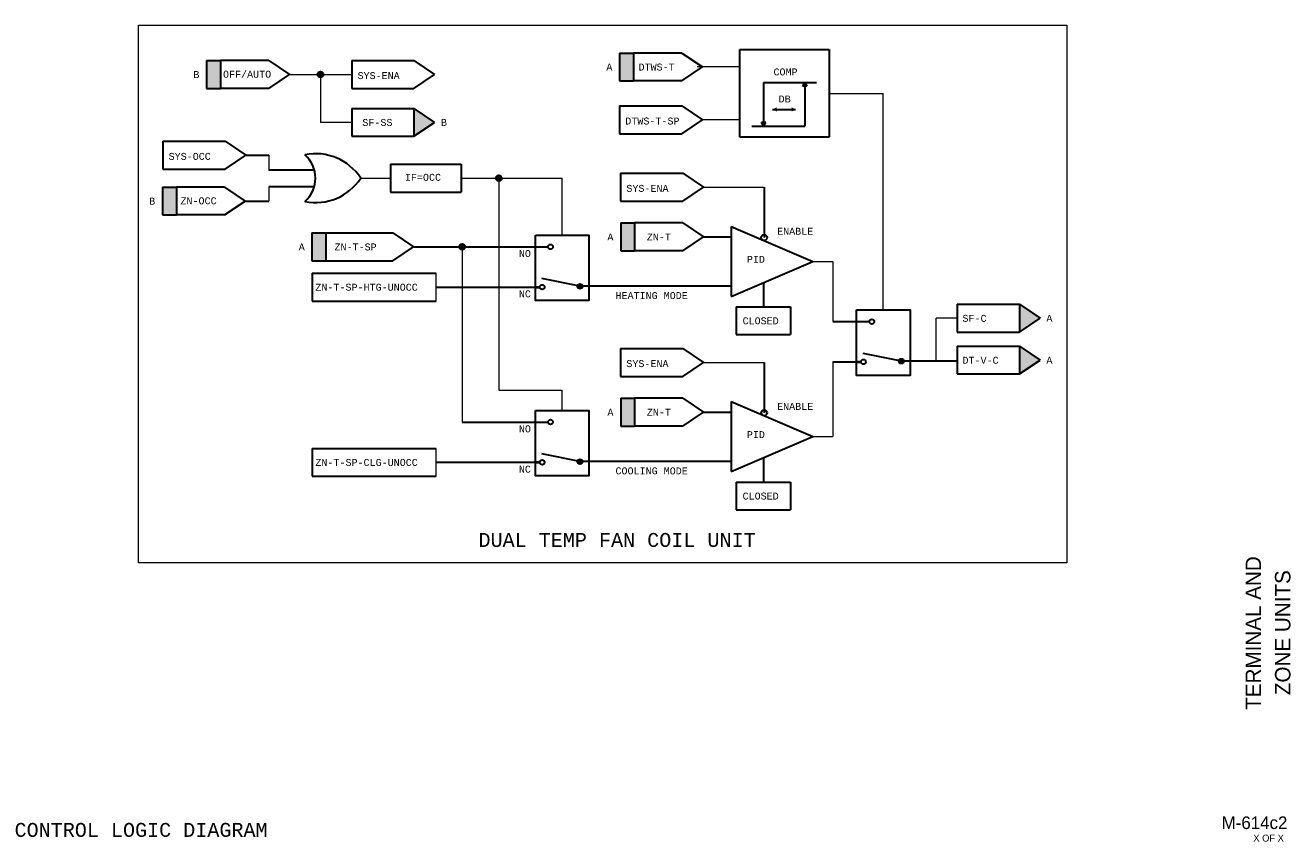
# Model space of a CAD drawing. Header units: inches. Extents: x 2.3 to 32.2, y 0.4 to 19.4.
# Tile 2 of 3: x 14 to 32.2, y 0.4 to 12.2. Entities that reach past the tile are written whole.
import ezdxf
from ezdxf.enums import TextEntityAlignment as Align

# ---------------------------------------------------------------- set-up
doc = ezdxf.new("R2010")
doc.units = ezdxf.units.IN
doc.header["$MEASUREMENT"] = 0
doc.linetypes.add('DOT', pattern=[0.25, 0, -0.25])
for name, color, linetype, lineweight in [('G-ANNO-DATA', 7, 'Continuous', 0), ('M-ANNO-SYMB', 6, 'Continuous', 30), ('M-ANNO-TEXT', 2, 'Continuous', 30), ('M-DIAG-GRPH', 6, 'Continuous', 13)]:
    doc.layers.add(name, color=color, linetype=linetype, lineweight=lineweight)
doc.styles.add('CONTROLTXT', font='monotxt.shx')
doc.styles.add('Style-LOW_RES_FILLED', font='LOW_RES_FILLED.shx')

msp = doc.modelspace()

# ---------------------------------------------------------------- hatches: boundary and pattern name
at = {"layer": 'M-ANNO-SYMB', "extrusion": (0, 0, -1)}
for points in [[(-16.819, 11.263), (-16.819, 11.663), (-16.619, 11.663), (-16.619, 11.263)], [(-22.753, 11.371), (-22.753, 11.771), (-22.553, 11.771), (-22.553, 11.371)], [(-19.598, 10.574), (-19.896, 10.774), (-19.598, 10.974)], [(-16.185, 9.443), (-16.185, 9.843), (-15.985, 9.843), (-15.985, 9.443)], [(-22.769, 8.928), (-22.769, 9.329), (-22.569, 9.329), (-22.569, 8.928)], [(-18.333, 8.785), (-18.333, 9.185), (-18.133, 9.185), (-18.133, 8.785)], [(-28.297, 7.76), (-28.594, 7.96), (-28.297, 8.16)], [(-28.297, 7.157), (-28.594, 7.357), (-28.297, 7.557)], [(-22.769, 6.409), (-22.769, 6.809), (-22.569, 6.809), (-22.569, 6.409)]]:
    msp.add_hatch(color=256, dxfattribs=at).paths.add_polyline_path(points)
at = {"layer": 'M-ANNO-SYMB'}
for points in [[(18.299, 11.463, 1), (18.216, 11.463, 1)], [(25.182, 11.292), (25.213, 11.349), (25.245, 11.292)], [(24.622, 10.721), (24.591, 10.778), (24.653, 10.778)], [(20.858, 9.971, 1), (20.775, 9.971, 1)], [(20.332, 8.985, 1), (20.249, 8.985, 1)], [(22.019, 8.417, 1), (21.95, 8.417, 1)], [(26.635, 7.341, 1), (26.566, 7.341, 1)], [(22.019, 5.897, 1), (21.95, 5.897, 1)]]:
    msp.add_hatch(color=256, dxfattribs=at).paths.add_polyline_path(points)
msp.add_hatch(color=256, dxfattribs=at).paths.add_polyline_path([(24.809, 10.929), (24.752, 10.96), (24.809, 10.991)], flags=16)
at = {"layer": 'M-ANNO-SYMB', "extrusion": (0, 0, -1)}
msp.add_hatch(color=256, dxfattribs=at).paths.add_polyline_path([(-25.023, 10.929), (-25.08, 10.96), (-25.023, 10.991)], flags=16)

# ---------------------------------------------------------------- linework, layer by layer
at = {"layer": 'M-ANNO-SYMB'}
for p, q in [((24.279, 10.56), (24.279, 11.821)), ((24.279, 11.821), (25.565, 11.821)), ((25.565, 11.821), (25.565, 10.56)), ((16.619, 11.663), (16.619, 11.263)), ((16.619, 11.663), (16.819, 11.663)), ((17.512, 11.663), (16.819, 11.663)), ((16.819, 11.663), (16.819, 11.263)), ((17.512, 11.663), (17.81, 11.463)), ((18.705, 11.663), (18.705, 11.263)), ((18.705, 11.663), (19.598, 11.663)), ((19.598, 11.663), (19.896, 11.463)), ((22.553, 11.771), (22.553, 11.371)), ((22.553, 11.771), (22.753, 11.771)), ((22.753, 11.771), (22.753, 11.371)), ((23.446, 11.771), (22.753, 11.771)), ((23.446, 11.771), (23.744, 11.571)), ((17.512, 11.263), (17.81, 11.463)), ((19.598, 11.263), (19.896, 11.463)), ((23.446, 11.371), (23.744, 11.571)), ((22.553, 11.371), (22.753, 11.371)), ((23.446, 11.371), (22.753, 11.371)), ((24.622, 11.349), (25.384, 11.349)), ((24.622, 11.349), (24.622, 10.721)), ((25.213, 11.349), (25.182, 11.292)), ((25.245, 11.292), (25.182, 11.292)), ((25.213, 11.349), (25.213, 10.721)), ((25.213, 11.349), (25.245, 11.292)), ((16.619, 11.263), (16.819, 11.263)), ((17.512, 11.263), (16.819, 11.263)), ((18.705, 11.263), (19.598, 11.263)), ((18.705, 10.974), (18.705, 10.574)), ((18.705, 10.974), (19.598, 10.974)), ((19.598, 10.974), (19.598, 10.574)), ((19.598, 10.974), (19.896, 10.774)), ((22.553, 11.01), (23.446, 11.01)), ((22.553, 11.01), (22.553, 10.61)), ((23.446, 11.01), (23.744, 10.81)), ((24.752, 10.96), (25.08, 10.96)), ((19.598, 10.574), (19.896, 10.774)), ((23.446, 10.61), (23.744, 10.81)), ((24.591, 10.778), (24.653, 10.778)), ((24.622, 10.721), (24.591, 10.778)), ((24.622, 10.721), (24.653, 10.778)), ((18.705, 10.574), (19.598, 10.574)), ((22.553, 10.61), (23.446, 10.61)), ((25.565, 10.56), (24.279, 10.56)), ((24.452, 10.721), (25.213, 10.721)), ((15.992, 10.502), (16.885, 10.502)), ((15.992, 10.502), (15.992, 10.102)), ((16.885, 10.502), (17.183, 10.302)), ((16.885, 10.102), (17.183, 10.302)), ((15.992, 10.102), (16.885, 10.102)), ((19.262, 10.171), (20.275, 10.171)), ((19.262, 10.171), (19.262, 9.771)), ((20.275, 10.171), (20.275, 9.771)), ((22.567, 10.042), (22.567, 9.642)), ((22.567, 10.042), (23.46, 10.042)), ((23.46, 10.042), (23.758, 9.842)), ((15.985, 9.843), (15.985, 9.443)), ((15.985, 9.843), (16.185, 9.843)), ((16.185, 9.843), (16.185, 9.443)), ((16.878, 9.843), (16.185, 9.843)), ((16.878, 9.843), (17.175, 9.643)), ((23.46, 9.642), (23.758, 9.842)), ((16.878, 9.443), (17.175, 9.643)), ((19.262, 9.771), (20.275, 9.771)), ((22.567, 9.642), (23.46, 9.642)), ((15.985, 9.443), (16.185, 9.443)), ((16.878, 9.443), (16.185, 9.443)), ((22.569, 9.329), (22.569, 8.928)), ((22.569, 9.329), (22.769, 9.329)), ((22.769, 9.329), (22.769, 8.928)), ((23.462, 9.329), (22.769, 9.329)), ((23.462, 9.329), (23.759, 9.129)), ((24.158, 9.279), (25.329, 8.776)), ((24.158, 9.279), (24.158, 8.273)), ((18.133, 9.185), (18.133, 8.785)), ((18.133, 9.185), (18.133, 8.785)), ((18.133, 9.185), (19.297, 9.185)), ((18.133, 9.185), (18.333, 9.185)), ((18.333, 9.185), (18.333, 8.785)), ((19.297, 9.185), (19.594, 8.985)), ((23.462, 8.928), (23.759, 9.129)), ((19.297, 8.785), (19.594, 8.985)), ((22.569, 8.928), (22.769, 8.928)), ((23.462, 8.928), (22.769, 8.928)), ((18.133, 8.785), (19.297, 8.785)), ((18.133, 8.785), (18.333, 8.785)), ((24.158, 8.273), (25.329, 8.776)), ((18.137, 8.606), (19.917, 8.606)), ((18.137, 8.606), (18.137, 8.206)), ((21.984, 8.417), (21.436, 8.528)), ((18.137, 8.206), (19.917, 8.206)), ((24.228, 8.123), (25.01, 8.123)), ((24.228, 8.123), (24.228, 7.723)), ((25.01, 8.123), (25.01, 7.723)), ((27.404, 8.16), (28.297, 8.16)), ((27.404, 8.16), (27.404, 7.76)), ((28.297, 8.16), (28.297, 7.76)), ((28.297, 8.16), (28.594, 7.96)), ((28.297, 7.76), (28.594, 7.96)), ((24.228, 7.723), (25.01, 7.723)), ((27.404, 7.76), (28.297, 7.76)), ((22.567, 7.523), (22.567, 7.123)), ((22.567, 7.523), (23.46, 7.523)), ((23.46, 7.523), (23.758, 7.323)), ((27.404, 7.557), (28.297, 7.557)), ((27.404, 7.557), (27.404, 7.157)), ((28.297, 7.557), (28.594, 7.357)), ((28.297, 7.557), (28.297, 7.157)), ((23.46, 7.123), (23.758, 7.323)), ((26.601, 7.341), (26.052, 7.452)), ((28.297, 7.157), (28.594, 7.357)), ((22.567, 7.123), (23.46, 7.123)), ((27.404, 7.157), (28.297, 7.157)), ((22.569, 6.809), (22.569, 6.409)), ((22.569, 6.809), (22.769, 6.809)), ((22.769, 6.809), (22.769, 6.409)), ((23.462, 6.809), (22.769, 6.809)), ((23.462, 6.809), (23.759, 6.609)), ((24.158, 6.76), (25.329, 6.256)), ((24.158, 6.76), (24.158, 5.753)), ((23.462, 6.409), (23.759, 6.609)), ((22.569, 6.409), (22.769, 6.409)), ((23.462, 6.409), (22.769, 6.409)), ((24.158, 5.753), (25.329, 6.256)), ((18.137, 6.087), (19.917, 6.087)), ((18.137, 6.087), (18.137, 5.687)), ((21.984, 5.897), (21.436, 6.008)), ((18.137, 5.687), (19.917, 5.687)), ((24.228, 5.604), (25.01, 5.604)), ((24.228, 5.604), (24.228, 5.204)), ((25.01, 5.604), (25.01, 5.204)), ((24.228, 5.204), (25.01, 5.204))]:
    msp.add_line(p, q, dxfattribs=at)
at = {"layer": 'M-ANNO-SYMB', "color": 6}
for p, q in [((17.183, 10.302), (17.512, 10.302)), ((18.169, 10.087), (17.512, 10.087)), ((18.166, 9.847), (17.512, 9.847)), ((24.631, 9.842), (24.631, 9.118)), ((17.175, 9.643), (17.512, 9.643)), ((23.759, 9.129), (24.158, 9.129)), ((19.594, 8.985), (21.526, 8.985)), ((19.917, 8.406), (21.343, 8.406)), ((22.018, 8.423), (24.158, 8.423)), ((24.619, 8.471), (24.619, 8.123)), ((25.617, 7.91), (26.142, 7.91)), ((24.631, 7.323), (24.631, 6.598)), ((25.617, 7.331), (25.959, 7.331)), ((26.635, 7.348), (27.404, 7.348)), ((23.759, 6.609), (24.158, 6.609)), ((20.291, 6.466), (21.526, 6.466)), ((19.917, 5.887), (21.343, 5.887)), ((22.018, 5.904), (24.158, 5.904)), ((24.619, 5.951), (24.619, 5.604))]:
    msp.add_line(p, q, dxfattribs=at)
at = {"layer": 'M-ANNO-SYMB', "color": 6, "lineweight": 40}
for p, q in [((21.343, 8.406), (21.405, 8.406)), ((25.959, 7.331), (26.021, 7.331)), ((21.343, 5.887), (21.405, 5.887))]:
    msp.add_line(p, q, dxfattribs=at)
at = {"layer": 'M-ANNO-SYMB'}
for centre, radius in [((18.257, 11.463), 0.0417), ((20.817, 9.971), 0.0417), ((24.631, 9.118), 0.0417), ((20.291, 8.985), 0.0417), ((21.561, 8.985), 0.0347), ((21.44, 8.406), 0.0347), ((21.984, 8.417), 0.0347), ((26.177, 7.91), 0.0347), ((26.056, 7.331), 0.0347), ((26.601, 7.341), 0.0347), ((24.631, 6.598), 0.0417), ((21.561, 6.466), 0.0347), ((21.44, 5.887), 0.0347), ((21.984, 5.897), 0.0347)]:
    msp.add_circle(centre, radius, dxfattribs=at)
for centre, radius, start, end in [((18.188, 9.553), 0.77, 33.025, 101.623), ((17.736, 9.973), 0.447, 311.5983, 48.4017), ((18.188, 10.392), 0.77, 258.377, 326.975)]:
    msp.add_arc(centre, radius, start, end, dxfattribs=at)
at = {"layer": 'M-ANNO-SYMB', "color": 6, "linetype": 'DOT'}
for p in [(18.257, 11.463), (20.817, 9.971), (20.291, 8.985)]:
    msp.add_point(p, dxfattribs=at)
at = {"layer": 'M-ANNO-SYMB'}
for points in [[(21.343, 9.153), (22.109, 9.153), (22.109, 8.213), (21.343, 8.213)], [(25.959, 8.077), (26.726, 8.077), (26.726, 7.137), (25.959, 7.137)], [(21.343, 6.633), (22.109, 6.633), (22.109, 5.693), (21.343, 5.693)]]:
    msp.add_3dface(points, dxfattribs=at)
at = {"layer": 'M-DIAG-GRPH'}
for p, q in [((15.643, 12.169), (28.977, 12.169)), ((15.643, 4.444), (15.643, 12.169)), ((28.977, 12.169), (28.977, 4.444)), ((17.81, 11.463), (18.705, 11.463)), ((18.257, 11.463), (18.257, 10.774)), ((24.279, 11.571), (23.667, 11.571)), ((25.565, 11.19), (26.342, 11.19)), ((26.342, 8.077), (26.342, 11.19)), ((18.705, 10.774), (18.257, 10.774)), ((24.279, 10.81), (23.744, 10.81)), ((17.512, 10.302), (17.512, 10.087)), ((17.512, 9.847), (17.512, 9.643)), ((18.834, 9.973), (19.262, 9.973)), ((20.275, 9.971), (21.726, 9.971)), ((20.817, 9.971), (20.817, 6.922)), ((21.726, 9.153), (21.726, 9.971)), ((23.758, 9.842), (24.631, 9.842)), ((20.291, 8.985), (20.291, 6.466)), ((25.329, 8.776), (25.617, 8.776)), ((25.617, 8.776), (25.617, 7.91)), ((19.917, 8.206), (19.917, 8.606)), ((27.101, 7.348), (27.101, 7.96)), ((27.404, 7.96), (27.101, 7.96)), ((23.758, 7.323), (24.631, 7.323)), ((25.617, 7.331), (25.617, 6.256)), ((20.817, 6.922), (21.726, 6.922)), ((21.726, 6.633), (21.726, 6.922)), ((25.329, 6.256), (25.617, 6.256)), ((19.917, 5.687), (19.917, 6.087)), ((28.977, 4.444), (15.643, 4.444))]:
    msp.add_line(p, q, dxfattribs=at)

# ---------------------------------------------------------------- texts
at = {"layer": 'G-ANNO-DATA', "color": 7, "linetype": 'Continuous', "lineweight": 0, "style": 'Style-LOW_RES_FILLED'}
for s, height, p in [('TERMINAL AND', 0.22175, (31.657, 3.433)), ('ZONE UNITS', 0.2218, (32.08, 3.438))]:
    msp.add_text(s, height=height, rotation=90, dxfattribs=at).set_placement(p, align=Align.MIDDLE_CENTER)
msp.add_text('M-614c2', height=0.1815, dxfattribs=at).set_placement((31.675, 0.706), align=Align.MIDDLE_CENTER)
msp.add_text('X OF X', height=0.1, dxfattribs=at).set_placement((31.658, 0.535), align=Align.TOP_LEFT)
at = {"layer": 'M-ANNO-TEXT', "linetype": 'Continuous', "style": 'CONTROLTXT'}
msp.add_text('CONTROL LOGIC DIAGRAM', height=0.2, dxfattribs=at).set_placement((15.678, 0.503), align=Align.CENTER)
at = {"layer": 'M-ANNO-TEXT', "attachment_point": 1, "style": 'CONTROLTXT'}
for s, insert, char_height, width in [('B', (16.429, 11.511), 0.1, 0.10559), ('OFF/AUTO', (16.855, 11.516), 0.1, 0.93166), ('SYS-ENA', (18.788, 11.496), 0.1, 0.2775), ('A', (22.363, 11.619), 0.1, 0.10559), ('DTWS-T', (22.825, 11.619), 0.1, 1.20295), ('COMP', (24.764, 11.549), 0.1, 0.8161), ('DB', (24.838, 11.16), 0.1, 0.2485), ('SF-SS', (18.857, 10.822), 0.1, 0.81804), ('B', (19.986, 10.822), 0.1, 0.1056), ('DTWS-T-SP', (22.635, 10.843), 0.1, 0.2775), ('SYS-OCC', (16.074, 10.335), 0.1, 0.27754), ('IF=OCC', (19.468, 10.034), 0.1, 1.06506), ('SYS-ENA', (22.65, 9.875), 0.1, 0.2775), ('B', (15.795, 9.691), 0.1, 0.10559), ('ZN-OCC', (16.244, 9.696), 0.1, 0.2775), ('A', (22.378, 9.176), 0.1, 0.10559), ('ZN-T', (22.944, 9.176), 0.1, 0.2775), ('ENABLE', (24.816, 9.259), 0.1, 0.2775), ('A', (17.943, 9.033), 0.1, 0.1056), ('ZN-T-SP', (18.457, 9.033), 0.1, 0.2775), ('NO', (21.106, 8.938), 0.1, 0.23631), ('PID', (24.381, 8.855), 0.1, 0.18418), ('ZN-T-SP-HTG-UNOCC', (18.182, 8.454), 0.1, 0.2775), ('NC', (21.106, 8.359), 0.1, 0.2363), ('HEATING MODE', (22.494, 8.334), 0.1, 1.24576), ('SF-C', (27.479, 8.007), 0.1, 0.81804), ('A', (28.685, 8.007), 0.1, 0.10559), ('CLOSED', (24.32, 7.971), 0.1, 0.2775), ('SYS-ENA', (22.65, 7.356), 0.1, 0.2775), ('DT-V-C', (27.479, 7.404), 0.1, 0.9669), ('A', (28.685, 7.404), 0.1, 0.10559), ('ENABLE', (24.816, 6.74), 0.1, 0.2775), ('A', (22.378, 6.657), 0.1, 0.10559), ('ZN-T', (22.944, 6.657), 0.1, 0.2775), ('NO', (21.106, 6.418), 0.1, 0.23631), ('PID', (24.381, 6.335), 0.1, 0.18418), ('ZN-T-SP-CLG-UNOCC', (18.182, 5.935), 0.1, 0.2775), ('NC', (21.106, 5.839), 0.1, 0.2363), ('COOLING MODE', (22.494, 5.814), 0.1, 1.2458), ('CLOSED', (24.32, 5.452), 0.1, 0.2775), ('DUAL TEMP FAN COIL UNIT', (20.526, 4.871), 0.2, 6.3174)]:
    msp.add_mtext(s, dxfattribs=dict(at, insert=insert, char_height=char_height, width=width))

doc.saveas('drawing.dxf')
